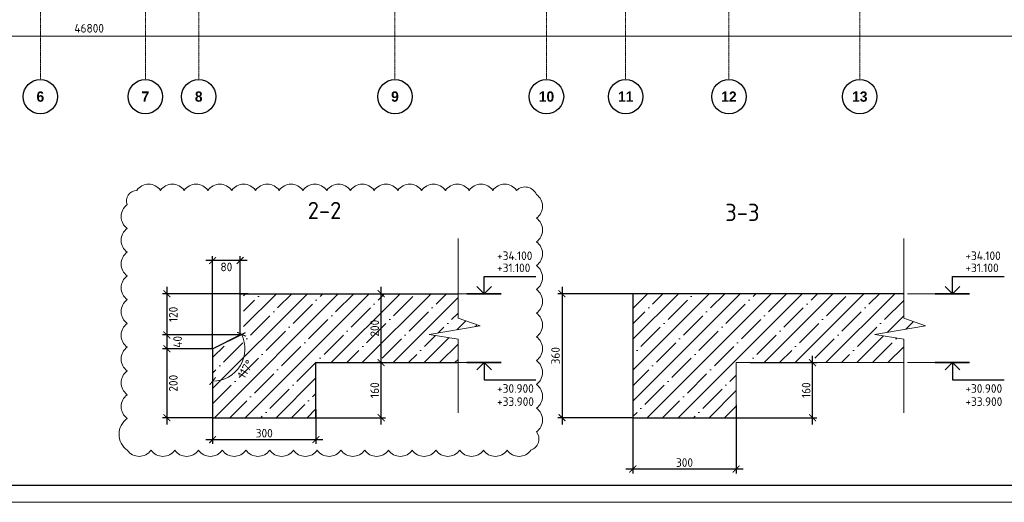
# Model space of a CAD drawing. Header units: millimetres. Extents: x -42044588 to 856694, y -806701 to 941911.
# Tile 100 of 256: x -179718 to -151120, y -356619 to -342606. Entities that reach past the tile are written whole.
import ezdxf

# ---------------------------------------------------------------- set-up
doc = ezdxf.new("R2010")
doc.units = ezdxf.units.MM
doc.linetypes.add('______5', pattern=[1100, 800, -100, 100, -100])
doc.linetypes.add('осевая', pattern=[50.8, 31.75, -6.35, 6.35, -6.35])
for name, color, linetype, lineweight in [('0 Фундамент', 5, 'Continuous', 30), ('907Сл Осевые', 1, 'Continuous', 0), ('A-ANNO-NOTE-1', 7, 'Continuous', 35), ('A-ANNO-NOTE-2', 7, 'Continuous', 18), ('G-ANNO-DIMS', 7, 'Continuous', 9), ('G-ANNO-DIMS-1', 7, 'Continuous', 18), ('Оси', 40, '______5', 18), ('РАЗМЕРЫ', 1, 'Continuous', 9), ('Тонкая', 81, 'Continuous', 20), ('ТОНКИЕ', 7, 'Continuous', 9), ('Узлы', 7, 'Continuous', 0)]:
    doc.layers.add(name, color=color, linetype=linetype, lineweight=lineweight)
doc.layers.add('ТОЛСТЫЕ_ОСНОВНЫЕ', color=6, linetype='Continuous')
doc.styles.add('Century Gothic', font='GOTHIC.TTF')
doc.styles.add('GOST-2.304_Type-B', font='GOST_Common.ttf')
doc.styles.add('ISOCPEUR', font='GOST_Common.ttf', dxfattribs={"height": 450})
doc.dimstyles.new('СПДС', dxfattribs={"dimscale": 100, "dimtxt": 2.5, "dimasz": 2, "dimexe": 1.25, "dimexo": 0, "dimtad": 1, "dimdec": 0, "dimrnd": 5, "dimtxsty": 'GOST-2.304_Type-B', "dimblk": 'ARCHTICK', "dimcen": 2.5, "dimdle": 2, "dimclrd": 1, "dimclre": 1, "dimclrt": 1, "dimadec": 0, "dimazin": 2, "dimtfac": 0.75, "dimtdec": 0, "dimtmove": 1, "dimatfit": 3, "dimfxl": 0, "dimtolj": 1, "dimarcsym": 0})

# ---------------------------------------------------------------- blocks, each defined once
blk = doc.blocks.new('_ArchTick')
at = {"color": 0, "linetype": 'ByBlock', "const_width": 0.15}
blk.add_lwpolyline([(-0.5, -0.5), (0.5, 0.5)], dxfattribs=at)
blk = doc.blocks.new('*D6710')
at = {"color": 1, "lineweight": -2, "transparency": 16777216}
for p, q in [((-85705, -346670), (-85705, -346545)), ((-38905, -346670), (-38905, -346545)), ((-85905, -346670), (-38705, -346670))]:
    blk.add_line(p, q, dxfattribs=at)
at = {"layer": 'DEFPOINTS', "color": 0, "transparency": 16777216}
for p in [(-85705, -346670), (-38905, -346670), (-38905, -346670)]:
    blk.add_point(p, dxfattribs=at)
at = {"color": 1, "lineweight": -2, "transparency": 16777216, "xscale": 250, "yscale": 250, "zscale": 250, "rotation": 180}
blk.add_blockref('_ArchTick', (-85705, -346670), dxfattribs=at)
at = {"color": 1, "lineweight": -2, "transparency": 16777216, "xscale": 250, "yscale": 250, "zscale": 250}
blk.add_blockref('_ArchTick', (-38905, -346670), dxfattribs=at)
at = {"color": 1, "transparency": 16777216, "insert": (-67487, -346445), "char_height": 250, "width": 104166.67, "attachment_point": 5, "style": 'GOST-2.304_Type-B'}
blk.add_mtext('\\A1;46800', dxfattribs=at)
blk = doc.blocks.new('NSY101')
at = {"color": 0, "linetype": 'ByBlock', "lineweight": -2}
blk.add_circle((0, 0), 50, dxfattribs=at)
blk = doc.blocks.new('СЛОЖНЫЙ_ОБЪЕКТ_33')
at = {"layer": 'Оси', "color": 16, "linetype": 'Continuous', "lineweight": 25, "transparency": 33554687, "xscale": 9.999999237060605, "yscale": 9.999999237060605, "zscale": 9.999999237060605}
blk.add_blockref('NSY101', (21513, -43009), dxfattribs=at)
at = {"layer": 'Оси', "color": 16, "linetype": 'Continuous', "lineweight": 25, "transparency": 33554687, "insert": (21513, -43009), "char_height": 300, "width": 385, "attachment_point": 5, "style": 'Century Gothic'}
blk.add_mtext('\\A1;{\\fCentury Gothic|i0|b1;\\H300.000000;\\W1.000000;\\C16;6}\\P', dxfattribs=at)
blk = doc.blocks.new('СЛОЖНЫЙ_ОБЪЕКТ_34')
at = {"layer": 'Оси', "color": 16, "linetype": 'Continuous', "lineweight": 25, "transparency": 33554687, "xscale": 9.999999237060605, "yscale": 9.999999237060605, "zscale": 9.999999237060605}
blk.add_blockref('NSY101', (24563, -43009), dxfattribs=at)
at = {"layer": 'Оси', "color": 16, "linetype": 'Continuous', "lineweight": 25, "transparency": 33554687, "insert": (24563, -43009), "char_height": 300, "width": 385, "attachment_point": 5, "style": 'Century Gothic'}
blk.add_mtext('\\A1;{\\fCentury Gothic|i0|b1;\\H300.000000;\\W1.000000;\\C16;7}\\P', dxfattribs=at)
blk = doc.blocks.new('СЛОЖНЫЙ_ОБЪЕКТ_35')
at = {"layer": 'Оси', "color": 16, "linetype": 'Continuous', "lineweight": 25, "transparency": 33554687, "xscale": 9.999999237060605, "yscale": 9.999999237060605, "zscale": 9.999999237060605}
blk.add_blockref('NSY101', (26113, -43009), dxfattribs=at)
at = {"layer": 'Оси', "color": 16, "linetype": 'Continuous', "lineweight": 25, "transparency": 33554687, "insert": (26113, -43009), "char_height": 300, "width": 385, "attachment_point": 5, "style": 'Century Gothic'}
blk.add_mtext('\\A1;{\\fCentury Gothic|i0|b1;\\H300.000000;\\W1.000000;\\C16;8}\\P', dxfattribs=at)
blk = doc.blocks.new('СЛОЖНЫЙ_ОБЪЕКТ_36')
at = {"layer": 'Оси', "color": 16, "linetype": 'Continuous', "lineweight": 25, "transparency": 33554687, "xscale": 9.999999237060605, "yscale": 9.999999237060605, "zscale": 9.999999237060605}
blk.add_blockref('NSY101', (31813, -43009), dxfattribs=at)
at = {"layer": 'Оси', "color": 16, "linetype": 'Continuous', "lineweight": 25, "transparency": 33554687, "insert": (31813, -43009), "char_height": 300, "width": 385, "attachment_point": 5, "style": 'Century Gothic'}
blk.add_mtext('\\A1;{\\fCentury Gothic|i0|b1;\\H300.000000;\\W1.000000;\\C16;9}\\P', dxfattribs=at)
blk = doc.blocks.new('СЛОЖНЫЙ_ОБЪЕКТ_37')
at = {"layer": 'Оси', "color": 16, "linetype": 'Continuous', "lineweight": 25, "transparency": 33554687, "xscale": 9.999999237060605, "yscale": 9.999999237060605, "zscale": 9.999999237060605}
blk.add_blockref('NSY101', (36213, -43009), dxfattribs=at)
at = {"layer": 'Оси', "color": 16, "linetype": 'Continuous', "lineweight": 25, "transparency": 33554687, "insert": (36213, -43009), "char_height": 300, "width": 620, "attachment_point": 5, "style": 'Century Gothic'}
blk.add_mtext('\\A1;{\\fCentury Gothic|i0|b1;\\H300.000000;\\W1.000000;\\C16;10}\\P', dxfattribs=at)
blk = doc.blocks.new('СЛОЖНЫЙ_ОБЪЕКТ_38')
at = {"layer": 'Оси', "color": 16, "linetype": 'Continuous', "lineweight": 25, "transparency": 33554687, "xscale": 9.999999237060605, "yscale": 9.999999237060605, "zscale": 9.999999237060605}
blk.add_blockref('NSY101', (38513, -43009), dxfattribs=at)
at = {"layer": 'Оси', "color": 16, "linetype": 'Continuous', "lineweight": 25, "transparency": 33554687, "insert": (38513, -43009), "char_height": 300, "width": 620, "attachment_point": 5, "style": 'Century Gothic'}
blk.add_mtext('\\A1;{\\fCentury Gothic|i0|b1;\\H300.000000;\\W1.000000;\\C16;11}\\P', dxfattribs=at)
blk = doc.blocks.new('СЛОЖНЫЙ_ОБЪЕКТ_39')
at = {"layer": 'Оси', "color": 16, "linetype": 'Continuous', "lineweight": 25, "transparency": 33554687, "xscale": 9.999999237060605, "yscale": 9.999999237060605, "zscale": 9.999999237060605}
blk.add_blockref('NSY101', (41513, -43009), dxfattribs=at)
at = {"layer": 'Оси', "color": 16, "linetype": 'Continuous', "lineweight": 25, "transparency": 33554687, "insert": (41513, -43009), "char_height": 300, "width": 620, "attachment_point": 5, "style": 'Century Gothic'}
blk.add_mtext('\\A1;{\\fCentury Gothic|i0|b1;\\H300.000000;\\W1.000000;\\C16;12}\\P', dxfattribs=at)
blk = doc.blocks.new('СЛОЖНЫЙ_ОБЪЕКТ_40')
at = {"layer": 'Оси', "color": 16, "linetype": 'Continuous', "lineweight": 25, "transparency": 33554687, "xscale": 9.999999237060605, "yscale": 9.999999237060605, "zscale": 9.999999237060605}
blk.add_blockref('NSY101', (45313, -43009), dxfattribs=at)
at = {"layer": 'Оси', "color": 16, "linetype": 'Continuous', "lineweight": 25, "transparency": 33554687, "insert": (45313, -43009), "char_height": 300, "width": 620, "attachment_point": 5, "style": 'Century Gothic'}
blk.add_mtext('\\A1;{\\fCentury Gothic|i0|b1;\\H300.000000;\\W1.000000;\\C16;13}\\P', dxfattribs=at)
blk = doc.blocks.new('*U6686')
at = {"layer": 'ТОЛСТЫЕ_ОСНОВНЫЕ', "color": 6}
blk.add_lwpolyline([(20, 5), (886, 5), (886, 415), (20, 415)], close=True, dxfattribs=at)
at = {"layer": 'ТОНКИЕ'}
blk.add_lwpolyline([(0, 0), (891, 0), (891, 420), (0, 420)], close=True, dxfattribs=at)
blk = doc.blocks.new('*D1204')
at = {"layer": 'DEFPOINTS', "color": 0, "transparency": 16777216}
for p in [(-161694, -350563), (-163967, -354163), (-161909, -354163)]:
    blk.add_point(p, dxfattribs=at)
at = {"layer": 'РАЗМЕРЫ', "color": 1, "lineweight": -2, "transparency": 16777216}
for p, q in [((-161694, -350563), (-164092, -350563)), ((-163967, -350363), (-163967, -354363)), ((-161909, -354163), (-164092, -354163))]:
    blk.add_line(p, q, dxfattribs=at)
at = {"layer": 'РАЗМЕРЫ', "color": 1, "lineweight": -2, "transparency": 16777216, "xscale": 200, "yscale": 200, "zscale": 200}
for p, rotation in [((-163967, -350563), 90), ((-163967, -354163), 270)]:
    blk.add_blockref('_ArchTick', p, dxfattribs=dict(at, rotation=rotation))
at = {"layer": 'РАЗМЕРЫ', "color": 1, "lineweight": 0, "transparency": 16777216, "insert": (-164155, -352363), "char_height": 250, "attachment_point": 5, "rotation": 90, "style": 'GOST-2.304_Type-B'}
blk.add_mtext('\\A1;360', dxfattribs=at)
blk = doc.blocks.new('*D1205')
at = {"layer": 'DEFPOINTS', "color": 0, "transparency": 16777216}
for p in [(-161909, -353785), (-158909, -353785), (-161909, -355653)]:
    blk.add_point(p, dxfattribs=at)
at = {"layer": 'РАЗМЕРЫ', "color": 1, "lineweight": -2, "transparency": 16777216}
for p, q in [((-161909, -353785), (-161909, -355778)), ((-158909, -353785), (-158909, -355778)), ((-158709, -355653), (-162109, -355653))]:
    blk.add_line(p, q, dxfattribs=at)
at = {"layer": 'РАЗМЕРЫ', "color": 1, "lineweight": -2, "transparency": 16777216, "xscale": 200, "yscale": 200, "zscale": 200, "rotation": 180}
blk.add_blockref('_ArchTick', (-161909, -355653), dxfattribs=at)
at = {"layer": 'РАЗМЕРЫ', "color": 1, "lineweight": -2, "transparency": 16777216, "xscale": 200, "yscale": 200, "zscale": 200}
blk.add_blockref('_ArchTick', (-158909, -355653), dxfattribs=at)
at = {"layer": 'РАЗМЕРЫ', "color": 1, "lineweight": 0, "transparency": 16777216, "insert": (-160409, -355465), "char_height": 250, "attachment_point": 5, "style": 'GOST-2.304_Type-B'}
blk.add_mtext('\\A1;300', dxfattribs=at)
blk = doc.blocks.new('*D1206')
at = {"layer": 'DEFPOINTS', "color": 0, "transparency": 16777216}
for p in [(-158505, -352563), (-156690, -352563), (-158909, -354163)]:
    blk.add_point(p, dxfattribs=at)
at = {"layer": 'РАЗМЕРЫ', "color": 1, "lineweight": -2, "transparency": 16777216}
for p, q in [((-158505, -352563), (-156565, -352563)), ((-156690, -354363), (-156690, -352363)), ((-158909, -354163), (-156565, -354163))]:
    blk.add_line(p, q, dxfattribs=at)
at = {"layer": 'РАЗМЕРЫ', "color": 1, "lineweight": -2, "transparency": 16777216, "xscale": 200, "yscale": 200, "zscale": 200}
for p, rotation in [((-156690, -352563), 90), ((-156690, -354163), 270)]:
    blk.add_blockref('_ArchTick', p, dxfattribs=dict(at, rotation=rotation))
at = {"layer": 'РАЗМЕРЫ', "color": 1, "lineweight": 0, "transparency": 16777216, "insert": (-156877, -353363), "char_height": 250, "attachment_point": 5, "rotation": 90, "style": 'GOST-2.304_Type-B'}
blk.add_mtext('\\A1;160', dxfattribs=at)
blk = doc.blocks.new('Высотные отметки - Вверх-711287-Разрез 3-3')
at = {"layer": '0 Фундамент'}
for p, q in [((13237, 8150), (14737, 8150)), ((13237, 7650), (13237, 8150))]:
    blk.add_line(p, q, dxfattribs=at)
at = {"layer": 'A-ANNO-NOTE-1'}
blk.add_line((12737, 7650), (13737, 7650), dxfattribs=at)
at = {"layer": 'A-ANNO-NOTE-2'}
for q in [(13025, 7862), (13449, 7862)]:
    blk.add_line((13237, 7650), q, dxfattribs=at)
blk = doc.blocks.new('оси блок 2')
at = {"layer": 'Оси', "color": 16, "linetype": 'осевая', "lineweight": 0, "ltscale": 0.25, "transparency": 33554687}
for p, q in [((-68904.7, -322543), (-68904.7, -347914.1)), ((-65854.7, -322543), (-65854.7, -347914.1)), ((-64304.7, -322543), (-64304.7, -347914.1)), ((-58604.7, -322543), (-58604.7, -347914.1)), ((-54204.7, -322543), (-54204.7, -347914.1)), ((-51904.7, -322543), (-51904.7, -347914.1)), ((-48904.7, -322543), (-48904.7, -347914.1)), ((-45104.7, -322543), (-45104.7, -347914.1))]:
    blk.add_line(p, q, dxfattribs=at)
at = {"layer": 'Оси', "color": 16, "linetype": 'Continuous', "lineweight": 25, "transparency": 33554687}
for name in ['СЛОЖНЫЙ_ОБЪЕКТ_33', 'СЛОЖНЫЙ_ОБЪЕКТ_34', 'СЛОЖНЫЙ_ОБЪЕКТ_35', 'СЛОЖНЫЙ_ОБЪЕКТ_36', 'СЛОЖНЫЙ_ОБЪЕКТ_37', 'СЛОЖНЫЙ_ОБЪЕКТ_38', 'СЛОЖНЫЙ_ОБЪЕКТ_39', 'СЛОЖНЫЙ_ОБЪЕКТ_40']:
    blk.add_blockref(name, (-90418.2, -305420.5), dxfattribs=at)
dim = blk.add_linear_dim(base=(-38904.7, -346670.2), p1=(-85704.7, -346670.2), p2=(-38904.7, -346670.2), dimstyle='СПДС', override={"dimgap": 1})
dim.commit()
dim.dimension.update_dxf_attribs({"geometry": '*D6710', "text_midpoint": (-67487.3, -346670.2), "dimtype": 160})

msp = doc.modelspace()

# ---------------------------------------------------------------- hatches: boundary and pattern name
at = {"layer": 'РАЗМЕРЫ', "transparency": 33554648}
h = msp.add_hatch(dxfattribs=at)
h.set_pattern_fill('ANSI35', color=1, scale=100)
h.set_pattern_definition([(45, (-34154.5, -316627.5), (-449.0128, 449.0128), []), (45, (-33705.46, -316627.5), (-449.0128, 449.0128), [793.75, -158.75, 0, -158.75])])
h.paths.add_polyline_path([(-167826.634, -351746.744), (-166346.854, -351494.149), (-166985.425, -351268.146), (-166985.425, -350562.864), (-172014.968, -350562.864), (-173215.09, -350562.864), (-173215.09, -351800.43), (-174114.968, -352250.369), (-174114.968, -354162.864), (-171114.968, -354162.864), (-171114.968, -352562.864), (-166985.425, -352562.864), (-166985.425, -351878.211)])
h.paths.add_polyline_path([(-169143.985, -351887.864), (-169143.985, -351237.864), (-169695.121, -351237.864), (-169695.121, -351887.864)], flags=24)
h.paths.add_polyline_path([(-173434.94, -353082.099), (-173066.928, -352486.644), (-173535.753, -352196.894), (-173903.765, -352792.35)], flags=24)
h = msp.add_hatch(dxfattribs=at)
h.set_pattern_fill('ANSI35', color=1, scale=100)
h.set_pattern_definition([(45, (-34154.5, -316627.5), (-449.0128, 449.0128), []), (45, (-33705.46, -316627.5), (-449.0128, 449.0128), [793.75, -158.75, 0, -158.75])])
h.paths.add_polyline_path([(-154043.436, -351878.211), (-154884.646, -351746.744), (-153404.865, -351494.149), (-154043.436, -351268.146), (-154043.436, -350562.864), (-159809.142, -350562.864), (-161909.142, -350562.864), (-161909.142, -351065.948), (-161909.142, -354162.864), (-158909.142, -354162.864), (-158909.142, -352562.864), (-154043.436, -352562.864)])

# ---------------------------------------------------------------- linework, layer by layer
at = {"layer": '907Сл Осевые', "color": 242, "true_color": 0xcd2027}
msp.add_lwpolyline([(-176593.502, -355105.6, 0.52056705), (-175903.88, -355105.6, 0.52056705), (-175214.258, -355105.6, 0.52056705), (-174524.636, -355105.6, 0.52056705), (-173835.014, -355105.6, 0.52056705), (-173145.392, -355105.6, 0.52056705), (-172455.77, -355105.6, 0.52056705), (-171766.148, -355105.6, 0.52056705), (-171076.527, -355105.6, 0.52056705), (-170386.905, -355105.6, 0.52056705), (-169697.283, -355105.6, 0.52056705), (-169007.661, -355105.6, 0.52056705), (-168318.039, -355105.6, 0.52056705), (-167628.417, -355105.6, 0.52056705), (-166938.795, -355105.6, 0.52056705), (-166249.173, -355105.6, 0.52056705), (-165559.551, -355105.6, 0.52056705), (-164869.929, -355105.6, 0.52056705), (-164711.952, -354573.955, 0.52056705), (-164711.952, -353884.333, 0.52056705), (-164711.952, -353194.711, 0.52056705), (-164711.952, -352505.089, 0.52056705), (-164711.952, -351815.467, 0.52056705), (-164711.952, -351125.846, 0.52056705), (-164711.952, -350436.224, 0.52056705), (-164711.952, -349746.602, 0.52056705), (-164711.952, -349056.98, 0.52056705), (-164711.952, -348367.358, 0.52056705), (-164711.952, -347677.736, 0.52056705), (-165285.215, -347561.377, 0.52056705), (-165974.837, -347561.377, 0.52056705), (-166664.458, -347561.377, 0.52056705), (-167354.08, -347561.377, 0.52056705), (-168043.702, -347561.377, 0.52056705), (-168733.324, -347561.377, 0.52056705), (-169422.946, -347561.377, 0.52056705), (-170112.568, -347561.377, 0.52056705), (-170802.19, -347561.377, 0.52056705), (-171491.812, -347561.377, 0.52056705), (-172181.434, -347561.377, 0.52056705), (-172871.056, -347561.377, 0.52056705), (-173560.678, -347561.377, 0.52056705), (-174250.3, -347561.377, 0.52056705), (-174939.921, -347561.377, 0.52056705), (-175629.543, -347561.377, 0.52056705), (-176319.165, -347561.377, 0.52056705), (-176593.502, -347976.662, 0.52056705), (-176593.502, -348666.284, 0.52056705), (-176593.502, -349355.906, 0.52056705), (-176593.502, -350045.528, 0.52056705), (-176593.502, -350735.15, 0.52056705), (-176593.502, -351424.772, 0.52056705), (-176593.502, -352114.394, 0.52056705), (-176593.502, -352804.016, 0.52056705), (-176593.502, -353493.637, 0.52056705), (-176593.502, -354183.259, 0.52056705)], format="xyb", close=True, dxfattribs=at)
at = {"layer": 'РАЗМЕРЫ', "lineweight": 30}
for p, q in [((-173315.09, -350562.864), (-171564.968, -350562.864)), ((-173315.09, -351760.889), (-173315.09, -350562.864)), ((-172014.968, -350562.864), (-166985.425, -350562.864)), ((-171114.968, -350562.864), (-166985.425, -350562.864)), ((-161909.142, -350562.864), (-161909.142, -354162.864)), ((-154043.436, -350562.864), (-161909.142, -350562.864)), ((-174114.968, -352160.369), (-173315.09, -351760.889)), ((-174114.968, -352160.369), (-174114.968, -354162.864)), ((-171114.968, -352562.864), (-166985.425, -352562.864)), ((-171114.968, -354162.864), (-171114.968, -352562.864)), ((-174114.968, -354162.864), (-171114.968, -354162.864)), ((-161909.142, -354162.864), (-158909.142, -354162.864))]:
    msp.add_line(p, q, dxfattribs=at)
at = {"layer": 'РАЗМЕРЫ'}
for p, q in [((-165800.207, -350562.864), (-167536.951, -350562.864)), ((-165800.207, -350562.864), (-167536.951, -350562.864)), ((-159809.142, -350562.864), (-154043.436, -350562.864)), ((-152196.963, -350562.864), (-153933.707, -350562.864)), ((-174114.968, -354162.864), (-174114.968, -352160.369)), ((-171114.968, -352562.864), (-166985.425, -352562.864)), ((-165800.207, -352562.864), (-167536.951, -352562.864)), ((-165800.207, -352562.864), (-167536.951, -352562.864)), ((-158909.142, -352562.864), (-158909.142, -354162.864)), ((-158909.142, -352562.864), (-154043.436, -352562.864)), ((-152196.963, -352562.864), (-153933.707, -352562.864)), ((-158909.142, -354162.864), (-161909.11, -354162.864))]:
    msp.add_line(p, q, dxfattribs=at)
at = {"layer": 'Тонкая', "color": 30, "linetype": 'ByBlock', "ltscale": 75}
for points in [[(-166985.425, -354021.839), (-166985.425, -351878.211), (-167826.634, -351746.744), (-166346.854, -351494.149), (-166985.425, -351268.146), (-166985.425, -348962.558)], [(-154043.436, -354021.839), (-154043.436, -351878.211), (-154884.646, -351746.744), (-153404.865, -351494.149), (-154043.436, -351268.146), (-154043.436, -348962.558)]]:
    msp.add_lwpolyline(points, dxfattribs=at)

# ---------------------------------------------------------------- block references
at = {"xscale": 100, "yscale": 100, "zscale": 100}
msp.add_blockref('*U6686', (-203199.263, -356618.849), dxfattribs=at)
at = {"layer": 'G-ANNO-DIMS'}
for p in [(-179468.533, -358212.864), (-165865.289, -358212.864)]:
    msp.add_blockref('Высотные отметки - Вверх-711287-Разрез 3-3', p, dxfattribs=at)
at = {"layer": 'G-ANNO-DIMS', "xscale": -1, "rotation": 180}
for p in [(-179468.533, -344912.864), (-165865.289, -344912.864)]:
    msp.add_blockref('Высотные отметки - Вверх-711287-Разрез 3-3', p, dxfattribs=at)
at = {"layer": 'РАЗМЕРЫ'}
msp.add_blockref('оси блок 2', (-110213.32, 3589.186), dxfattribs=at)

# ---------------------------------------------------------------- texts
at = {"layer": 'G-ANNO-DIMS-1', "char_height": 250, "width": 1150.28263, "line_spacing_factor": 1.149209, "style": 'ISOCPEUR'}
for s, insert, attachment_point in [('+34.100', (-165852.545, -349334.181), 1), ('+34.100', (-152249.301, -349334.182), 1), ('+31.100', (-165852.545, -349686.25), 1), ('+31.100', (-152249.301, -349686.25), 1), ('+30.900', (-165852.545, -353439.478), 7), ('+30.900', (-152249.301, -353439.478), 7), ('+33.900', (-165852.545, -353820.484), 7), ('+33.900', (-152249.301, -353820.484), 7)]:
    msp.add_mtext(s, dxfattribs=dict(at, insert=insert, attachment_point=attachment_point))
at = {"layer": 'Узлы', "color": 80, "linetype": 'Continuous', "lineweight": 0, "style": 'GOST-2.304_Type-B'}
for s, p in [('2-2', (-171352.889, -348395.186)), ('3-3', (-159227.288, -348452.348))]:
    msp.add_text(s, height=500, dxfattribs=at).set_placement(p)

# ---------------------------------------------------------------- dimensions: what is measured, and where the dimension line sits
at = {"layer": 'РАЗМЕРЫ', "lineweight": 0}
for base, p1, p2, override in [((-174114.968, -349598.04), (-173315.09, -350562.864), (-174114.968, -352160.369), {"dimlfac": 0.1, "dimrnd": 5}), ((-171114.968, -354799.922), (-174114.968, -353919.909), (-171114.968, -353919.909), {"dimlfac": 0.1})]:
    msp.add_linear_dim(base=base, p1=p1, p2=p2, dimstyle='СПДС', override=override, dxfattribs=at).render()
for base, p1, p2 in [((-175444.114, -351760.889), (-173086.955, -350562.864), (-173315.09, -351760.889)), ((-169219.742, -350562.864), (-169752.019, -352562.864), (-169752.019, -350562.864)), ((-175444.114, -352160.369), (-173315.09, -351760.889), (-174114.968, -352160.369)), ((-175444.114, -354162.864), (-174114.968, -352160.369), (-174114.968, -354162.864)), ((-169219.742, -352562.864), (-171327.123, -354162.864), (-170773.122, -352562.864))]:
    msp.add_linear_dim(base=base, p1=p1, p2=p2, angle=90, dimstyle='СПДС', override={"dimlfac": 0.1, "dimrnd": 5}, dxfattribs=at).render()
for base, p1, p2, picture, middle in [((-163967.336, -354162.864), (-161694.142, -350562.864), (-161909.11, -354162.864), '*D1204', (-164154.836, -352362.864)), ((-156689.594, -352562.864), (-158909.142, -354162.864), (-158504.623, -352562.864), '*D1206', (-156877.094, -353362.864))]:
    dim = msp.add_linear_dim(base=base, p1=p1, p2=p2, angle=90, dimstyle='СПДС', override={"dimlfac": 0.1, "dimrnd": 5}, dxfattribs=at)
    dim.commit()
    dim.dimension.update_dxf_attribs({"geometry": picture, "text_midpoint": middle})
at = {"layer": 'РАЗМЕРЫ'}
msp.add_angular_dim_2l(base=(-173525.385, -352892.452), line1=((-174114.968, -352160.369), (-173315.09, -351760.889)), line2=((-174114.968, -352160.369), (-174114.968, -354162.864)), dimstyle='СПДС', dxfattribs=at).render()
at = {"layer": 'РАЗМЕРЫ', "lineweight": 0}
dim = msp.add_linear_dim(base=(-161909.142, -355652.605), p1=(-158909.142, -353785.448), p2=(-161909.142, -353785.448), dimstyle='СПДС', override={"dimlfac": 0.1, "dimrnd": 5}, dxfattribs=at)
dim.commit()
dim.dimension.update_dxf_attribs({"geometry": '*D1205', "text_midpoint": (-160409.142, -355465.105)})

doc.saveas('drawing.dxf')
